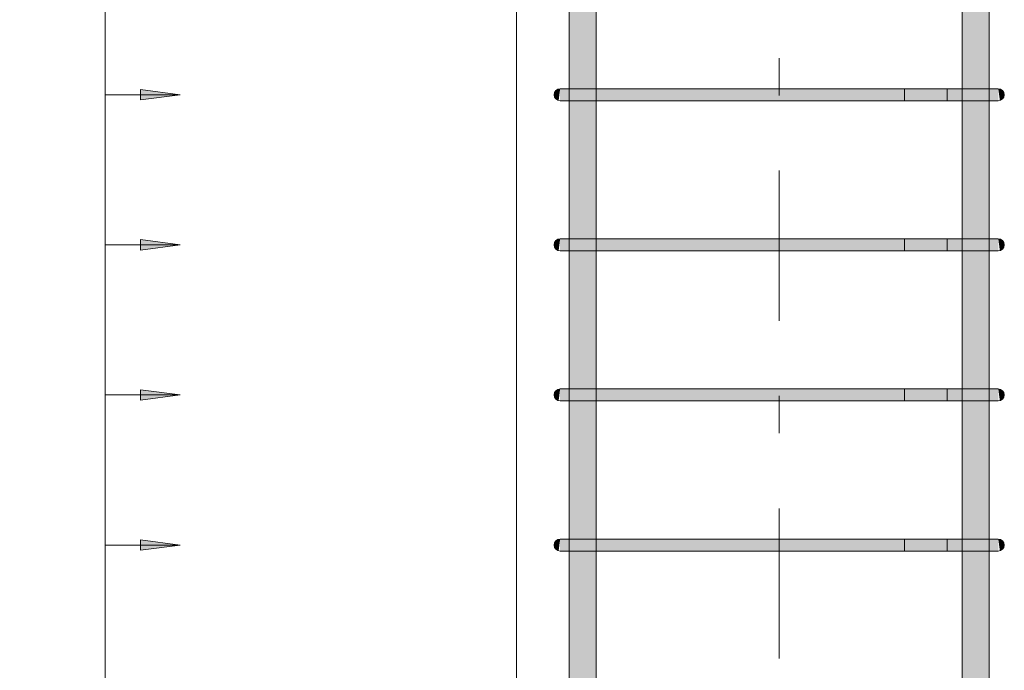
# Model space of a CAD drawing. Header units: millimetres. Extents: x -25607 to 9385, y 1894 to 10168.
# Tile 142 of 181: x 3678 to 4334, y 6837 to 7270. Entities that reach past the tile are written whole.
import ezdxf

# ---------------------------------------------------------------- set-up
doc = ezdxf.new("R2010")
doc.units = ezdxf.units.MM
doc.linetypes.add('Čára osnovy', pattern=[225, 100, -50, 25, -50])
for name, color, linetype, lineweight in [('A-ANNO-DIMS', 211, 'Continuous', 5), ('A-ANNO-DIMS-25', 211, 'Continuous', 5), ('S-COLS', 52, 'Continuous', 9), ('S-GRID', 1, 'Continuous', 5), ('S-RBAR', 171, 'Continuous', 5)]:
    doc.layers.add(name, color=color, linetype=linetype, lineweight=lineweight)
doc.styles.add('Arial_1', font='arial.ttf', dxfattribs={"height": 62.5})
doc.dimstyles.new('Výztuž_kusy__řezy__3', dxfattribs={"dimscale": 304.8, "dimtxt": 0.18, "dimasz": 0, "dimexe": 0, "dimexo": 0.0625, "dimgap": 0.082021, "dimtad": 1, "dimdec": 0, "dimzin": 0, "dimdsep": 46, "dimtxsty": 'Arial_1', "dimblk1": 'NONE', "dimblk2": 'NONE', "dimsah": 1, "dimcen": 0.09, "dimazin": 0, "dimtfac": 1, "dimtdec": 4, "dimtix": 1, "dimtmove": 0, "dimatfit": 3, "dimfxl": 0.164042, "dimfxlon": 1, "dimtvp": 1, "dimtfill": 1, "dimtolj": 1, "dimtzin": 0, "dimarcsym": 2})

# ---------------------------------------------------------------- blocks, each defined once
blk = doc.blocks.new('DIMBLOCK617-V5')
at = {"layer": 'A-ANNO-DIMS-25'}
for points in [[(3785.15, 7320), (3758.86, 7323.46), (3758.86, 7316.54)], [(3785.15, 7220), (3758.86, 7223.46), (3758.86, 7216.54)]]:
    blk.add_hatch(color=256, dxfattribs=at).paths.add_polyline_path(points)
for p, q in [((3785.15, 7320), (3758.86, 7323.46)), ((3758.86, 7323.46), (3758.86, 7316.54)), ((3735.15, 7320), (3735.15, 7220)), ((3735.15, 7320), (3735.15, 7320)), ((3735.15, 7320), (3785.15, 7320)), ((3758.86, 7316.54), (3785.15, 7320)), ((3735.15, 7220), (3735.15, 7220)), ((3735.15, 7220), (3785.15, 7220)), ((3785.15, 7220), (3758.86, 7223.46)), ((3758.86, 7223.46), (3758.86, 7216.54)), ((3758.86, 7216.54), (3785.15, 7220))]:
    blk.add_line(p, q, dxfattribs=at)
blk = doc.blocks.new('_None')
blk = doc.blocks.new('DIMBLOCK618-V5')
at = {"layer": 'A-ANNO-DIMS-25'}
for points in [[(3785.15, 7220), (3758.86, 7223.46), (3758.86, 7216.54)], [(3785.15, 7120), (3758.86, 7123.46), (3758.86, 7116.54)]]:
    blk.add_hatch(color=256, dxfattribs=at).paths.add_polyline_path(points)
for p, q in [((3735.15, 7220), (3735.15, 7120)), ((3735.15, 7220), (3735.15, 7220)), ((3735.15, 7220), (3785.15, 7220)), ((3785.15, 7220), (3758.86, 7223.46)), ((3758.86, 7223.46), (3758.86, 7216.54)), ((3758.86, 7216.54), (3785.15, 7220)), ((3735.15, 7120), (3735.15, 7120)), ((3735.15, 7120), (3785.15, 7120)), ((3785.15, 7120), (3758.86, 7123.46)), ((3758.86, 7123.46), (3758.86, 7116.54)), ((3758.86, 7116.54), (3785.15, 7120))]:
    blk.add_line(p, q, dxfattribs=at)
blk = doc.blocks.new('DIMBLOCK619-V5')
at = {"layer": 'A-ANNO-DIMS-25'}
for points in [[(3785.15, 7120), (3758.86, 7123.46), (3758.86, 7116.54)], [(3785.15, 7020), (3758.86, 7023.46), (3758.86, 7016.54)]]:
    blk.add_hatch(color=256, dxfattribs=at).paths.add_polyline_path(points)
for p, q in [((3735.15, 7120), (3735.15, 7020)), ((3735.15, 7120), (3735.15, 7120)), ((3735.15, 7120), (3785.15, 7120)), ((3785.15, 7120), (3758.86, 7123.46)), ((3758.86, 7123.46), (3758.86, 7116.54)), ((3758.86, 7116.54), (3785.15, 7120)), ((3785.15, 7020), (3758.86, 7023.46)), ((3758.86, 7023.46), (3758.86, 7016.54)), ((3735.15, 7020), (3735.15, 7020)), ((3735.15, 7020), (3785.15, 7020)), ((3758.86, 7016.54), (3785.15, 7020))]:
    blk.add_line(p, q, dxfattribs=at)
blk = doc.blocks.new('DIMBLOCK620-V5')
at = {"layer": 'A-ANNO-DIMS-25'}
for points in [[(3785.15, 7020), (3758.86, 7023.46), (3758.86, 7016.54)], [(3785.15, 6920), (3758.86, 6923.46), (3758.86, 6916.54)]]:
    blk.add_hatch(color=256, dxfattribs=at).paths.add_polyline_path(points)
for p, q in [((3785.15, 7020), (3758.86, 7023.46)), ((3758.86, 7023.46), (3758.86, 7016.54)), ((3735.15, 7020), (3735.15, 6920)), ((3735.15, 7020), (3735.15, 7020)), ((3735.15, 7020), (3785.15, 7020)), ((3758.86, 7016.54), (3785.15, 7020)), ((3785.15, 6920), (3758.86, 6923.46)), ((3758.86, 6923.46), (3758.86, 6916.54)), ((3735.15, 6920), (3735.15, 6920)), ((3735.15, 6920), (3785.15, 6920)), ((3758.86, 6916.54), (3785.15, 6920))]:
    blk.add_line(p, q, dxfattribs=at)
blk = doc.blocks.new('DIMBLOCK621-V5')
at = {"layer": 'A-ANNO-DIMS-25'}
for points in [[(3785.15, 6920), (3758.86, 6923.46), (3758.86, 6916.54)], [(3785.15, 6820), (3758.86, 6823.46), (3758.86, 6816.54)]]:
    blk.add_hatch(color=256, dxfattribs=at).paths.add_polyline_path(points)
for p, q in [((3785.15, 6920), (3758.86, 6923.46)), ((3758.86, 6923.46), (3758.86, 6916.54)), ((3735.15, 6920), (3735.15, 6820)), ((3735.15, 6920), (3735.15, 6920)), ((3735.15, 6920), (3785.15, 6920)), ((3758.86, 6916.54), (3785.15, 6920)), ((3735.15, 6820), (3735.15, 6820)), ((3735.15, 6820), (3785.15, 6820)), ((3785.15, 6820), (3758.86, 6823.46)), ((3758.86, 6823.46), (3758.86, 6816.54)), ((3758.86, 6816.54), (3785.15, 6820))]:
    blk.add_line(p, q, dxfattribs=at)
blk = doc.blocks.new('DIMBLOCK631-V5')
at = {"layer": 'A-ANNO-DIMS-25'}
for points in [[(3785.15, 8620), (3758.86, 8623.46), (3758.86, 8616.54)], [(3785.15, 8520), (3758.86, 8523.46), (3758.86, 8516.54)], [(3785.15, 8420), (3758.86, 8423.46), (3758.86, 8416.54)], [(3785.15, 8320), (3758.86, 8323.46), (3758.86, 8316.54)], [(3785.15, 8220), (3758.86, 8223.46), (3758.86, 8216.54)], [(3785.15, 8120), (3758.86, 8123.46), (3758.86, 8116.54)], [(3785.15, 8020), (3758.86, 8023.46), (3758.86, 8016.54)], [(3785.15, 7920), (3758.86, 7923.46), (3758.86, 7916.54)], [(3785.15, 7820), (3758.86, 7823.46), (3758.86, 7816.54)], [(3785.15, 7720), (3758.86, 7723.46), (3758.86, 7716.54)], [(3785.15, 7620), (3758.86, 7623.46), (3758.86, 7616.54)], [(3785.15, 7520), (3758.86, 7523.46), (3758.86, 7516.54)], [(3785.15, 7420), (3758.86, 7423.46), (3758.86, 7416.54)], [(3785.15, 7320), (3758.86, 7323.46), (3758.86, 7316.54)], [(3785.15, 7220), (3758.86, 7223.46), (3758.86, 7216.54)], [(3785.15, 7120), (3758.86, 7123.46), (3758.86, 7116.54)], [(3785.15, 7020), (3758.86, 7023.46), (3758.86, 7016.54)], [(3785.15, 6920), (3758.86, 6923.46), (3758.86, 6916.54)], [(3785.15, 6820), (3758.86, 6823.46), (3758.86, 6816.54)], [(3785.15, 6720), (3758.86, 6723.46), (3758.86, 6716.54)], [(3785.15, 6620), (3758.86, 6623.46), (3758.86, 6616.54)], [(3785.15, 6520), (3758.86, 6523.46), (3758.86, 6516.54)], [(3785.15, 6420), (3758.86, 6423.46), (3758.86, 6416.54)], [(3785.15, 6320), (3758.86, 6323.46), (3758.86, 6316.54)], [(3785.15, 6220), (3758.86, 6223.46), (3758.86, 6216.54)], [(3785.15, 6120), (3758.86, 6123.46), (3758.86, 6116.54)], [(3785.15, 6020), (3758.86, 6023.46), (3758.86, 6016.54)], [(3785.15, 5920), (3758.86, 5923.46), (3758.86, 5916.54)]]:
    blk.add_hatch(color=256, dxfattribs=at).paths.add_polyline_path(points)
for p, q in [((3785.15, 8620), (3758.86, 8623.46)), ((3758.86, 8623.46), (3758.86, 8616.54)), ((3735.15, 8620), (3735.15, 5920)), ((3735.15, 8620), (3735.15, 8520)), ((3735.15, 8620), (3735.15, 8620)), ((3735.15, 8620), (3785.15, 8620)), ((3758.86, 8616.54), (3785.15, 8620)), ((3735.15, 8520), (3735.15, 8420)), ((3735.15, 8520), (3735.15, 8520)), ((3735.15, 8520), (3785.15, 8520)), ((3785.15, 8520), (3758.86, 8523.46)), ((3758.86, 8523.46), (3758.86, 8516.54)), ((3758.86, 8516.54), (3785.15, 8520)), ((3735.15, 8420), (3735.15, 8320)), ((3735.15, 8420), (3735.15, 8420)), ((3735.15, 8420), (3785.15, 8420)), ((3785.15, 8420), (3758.86, 8423.46)), ((3758.86, 8423.46), (3758.86, 8416.54)), ((3758.86, 8416.54), (3785.15, 8420)), ((3785.15, 8320), (3758.86, 8323.46)), ((3758.86, 8323.46), (3758.86, 8316.54)), ((3735.15, 8320), (3735.15, 8220)), ((3735.15, 8320), (3735.15, 8320)), ((3735.15, 8320), (3785.15, 8320)), ((3758.86, 8316.54), (3785.15, 8320)), ((3785.15, 8220), (3758.86, 8223.46)), ((3758.86, 8223.46), (3758.86, 8216.54)), ((3735.15, 8220), (3735.15, 8120)), ((3735.15, 8220), (3735.15, 8220)), ((3735.15, 8220), (3785.15, 8220)), ((3758.86, 8216.54), (3785.15, 8220)), ((3735.15, 8120), (3735.15, 8020)), ((3735.15, 8120), (3735.15, 8120)), ((3735.15, 8120), (3785.15, 8120)), ((3785.15, 8120), (3758.86, 8123.46)), ((3758.86, 8123.46), (3758.86, 8116.54)), ((3758.86, 8116.54), (3785.15, 8120)), ((3735.15, 8020), (3735.15, 7920)), ((3735.15, 8020), (3735.15, 8020)), ((3735.15, 8020), (3785.15, 8020)), ((3785.15, 8020), (3758.86, 8023.46)), ((3758.86, 8023.46), (3758.86, 8016.54)), ((3758.86, 8016.54), (3785.15, 8020)), ((3785.15, 7920), (3758.86, 7923.46)), ((3758.86, 7923.46), (3758.86, 7916.54)), ((3735.15, 7920), (3735.15, 7820)), ((3735.15, 7920), (3735.15, 7920)), ((3735.15, 7920), (3785.15, 7920)), ((3758.86, 7916.54), (3785.15, 7920)), ((3785.15, 7820), (3758.86, 7823.46)), ((3758.86, 7823.46), (3758.86, 7816.54)), ((3735.15, 7820), (3735.15, 7720)), ((3735.15, 7820), (3735.15, 7820)), ((3735.15, 7820), (3785.15, 7820)), ((3758.86, 7816.54), (3785.15, 7820)), ((3735.15, 7720), (3735.15, 7620)), ((3735.15, 7720), (3735.15, 7720)), ((3735.15, 7720), (3785.15, 7720)), ((3785.15, 7720), (3758.86, 7723.46)), ((3758.86, 7723.46), (3758.86, 7716.54)), ((3758.86, 7716.54), (3785.15, 7720)), ((3735.15, 7620), (3735.15, 7520)), ((3735.15, 7620), (3735.15, 7620)), ((3735.15, 7620), (3785.15, 7620)), ((3785.15, 7620), (3758.86, 7623.46)), ((3758.86, 7623.46), (3758.86, 7616.54)), ((3758.86, 7616.54), (3785.15, 7620)), ((3785.15, 7520), (3758.86, 7523.46)), ((3758.86, 7523.46), (3758.86, 7516.54)), ((3735.15, 7520), (3735.15, 7420)), ((3735.15, 7520), (3735.15, 7520)), ((3735.15, 7520), (3785.15, 7520)), ((3758.86, 7516.54), (3785.15, 7520)), ((3785.15, 7420), (3758.86, 7423.46)), ((3758.86, 7423.46), (3758.86, 7416.54)), ((3735.15, 7420), (3735.15, 7320)), ((3735.15, 7420), (3735.15, 7420)), ((3735.15, 7420), (3785.15, 7420)), ((3758.86, 7416.54), (3785.15, 7420)), ((3785.15, 7320), (3758.86, 7323.46)), ((3758.86, 7323.46), (3758.86, 7316.54)), ((3735.15, 7320), (3735.15, 7220)), ((3735.15, 7320), (3735.15, 7320)), ((3735.15, 7320), (3785.15, 7320)), ((3758.86, 7316.54), (3785.15, 7320)), ((3735.15, 7220), (3735.15, 7120)), ((3735.15, 7220), (3735.15, 7220)), ((3735.15, 7220), (3785.15, 7220)), ((3785.15, 7220), (3758.86, 7223.46)), ((3758.86, 7223.46), (3758.86, 7216.54)), ((3758.86, 7216.54), (3785.15, 7220)), ((3735.15, 7120), (3735.15, 7020)), ((3735.15, 7120), (3735.15, 7120)), ((3735.15, 7120), (3785.15, 7120)), ((3785.15, 7120), (3758.86, 7123.46)), ((3758.86, 7123.46), (3758.86, 7116.54)), ((3758.86, 7116.54), (3785.15, 7120)), ((3785.15, 7020), (3758.86, 7023.46)), ((3758.86, 7023.46), (3758.86, 7016.54)), ((3735.15, 7020), (3735.15, 6920)), ((3735.15, 7020), (3735.15, 7020)), ((3735.15, 7020), (3785.15, 7020)), ((3758.86, 7016.54), (3785.15, 7020)), ((3785.15, 6920), (3758.86, 6923.46)), ((3758.86, 6923.46), (3758.86, 6916.54)), ((3735.15, 6920), (3735.15, 6820)), ((3735.15, 6920), (3735.15, 6920)), ((3735.15, 6920), (3785.15, 6920)), ((3758.86, 6916.54), (3785.15, 6920)), ((3735.15, 6820), (3735.15, 6720)), ((3735.15, 6820), (3735.15, 6820)), ((3735.15, 6820), (3785.15, 6820)), ((3785.15, 6820), (3758.86, 6823.46)), ((3758.86, 6823.46), (3758.86, 6816.54)), ((3758.86, 6816.54), (3785.15, 6820)), ((3735.15, 6720), (3735.15, 6620)), ((3735.15, 6720), (3735.15, 6720)), ((3735.15, 6720), (3785.15, 6720)), ((3785.15, 6720), (3758.86, 6723.46)), ((3758.86, 6723.46), (3758.86, 6716.54)), ((3758.86, 6716.54), (3785.15, 6720)), ((3785.15, 6620), (3758.86, 6623.46)), ((3758.86, 6623.46), (3758.86, 6616.54)), ((3735.15, 6620), (3735.15, 6520)), ((3735.15, 6620), (3735.15, 6620)), ((3735.15, 6620), (3785.15, 6620)), ((3758.86, 6616.54), (3785.15, 6620)), ((3785.15, 6520), (3758.86, 6523.46)), ((3758.86, 6523.46), (3758.86, 6516.54)), ((3735.15, 6520), (3735.15, 6420)), ((3735.15, 6520), (3735.15, 6520)), ((3735.15, 6520), (3785.15, 6520)), ((3758.86, 6516.54), (3785.15, 6520)), ((3735.15, 6420), (3735.15, 6320)), ((3735.15, 6420), (3735.15, 6420)), ((3735.15, 6420), (3785.15, 6420)), ((3785.15, 6420), (3758.86, 6423.46)), ((3758.86, 6423.46), (3758.86, 6416.54)), ((3758.86, 6416.54), (3785.15, 6420)), ((3735.15, 6320), (3735.15, 6220)), ((3735.15, 6320), (3735.15, 6320)), ((3735.15, 6320), (3785.15, 6320)), ((3785.15, 6320), (3758.86, 6323.46)), ((3758.86, 6323.46), (3758.86, 6316.54)), ((3758.86, 6316.54), (3785.15, 6320)), ((3785.15, 6220), (3758.86, 6223.46)), ((3758.86, 6223.46), (3758.86, 6216.54)), ((3735.15, 6220), (3735.15, 6120)), ((3735.15, 6220), (3735.15, 6220)), ((3735.15, 6220), (3785.15, 6220)), ((3758.86, 6216.54), (3785.15, 6220)), ((3785.15, 6120), (3758.86, 6123.46)), ((3758.86, 6123.46), (3758.86, 6116.54)), ((3735.15, 6120), (3735.15, 6020)), ((3735.15, 6120), (3735.15, 6120)), ((3735.15, 6120), (3785.15, 6120)), ((3758.86, 6116.54), (3785.15, 6120)), ((3735.15, 6020), (3735.15, 5920)), ((3735.15, 6020), (3735.15, 6020)), ((3735.15, 6020), (3785.15, 6020)), ((3785.15, 6020), (3758.86, 6023.46)), ((3758.86, 6023.46), (3758.86, 6016.54)), ((3758.86, 6016.54), (3785.15, 6020)), ((3735.15, 5920), (3735.15, 5920)), ((3735.15, 5920), (3785.15, 5920)), ((3785.15, 5920), (3758.86, 5923.46)), ((3758.86, 5923.46), (3758.86, 5916.54)), ((3758.86, 5916.54), (3785.15, 5920))]:
    blk.add_line(p, q, dxfattribs=at)

msp = doc.modelspace()

# ---------------------------------------------------------------- hatches: boundary and pattern name
at = {"layer": 'S-RBAR'}
h = msp.add_hatch(color=256, dxfattribs=at)
h.paths.add_polyline_path([(4062.49, 5870), (4062.49, 5916), (4044.49, 5916), (4044.49, 5870), (4058.44, 5870)])
h.paths.add_polyline_path([(4058.44, 5924), (4062.49, 5924), (4062.49, 6016), (4044.49, 6016), (4044.49, 5924), (4054.62, 5924)])
h.paths.add_polyline_path([(4054.62, 6024), (4062.49, 6024), (4062.49, 6116), (4044.49, 6116), (4044.49, 6024), (4054.29, 6024)])
h.paths.add_polyline_path([(4050.79, 6124), (4062.49, 6124), (4062.49, 6216), (4044.49, 6216), (4044.49, 6124), (4050.47, 6124)])
h.paths.add_polyline_path([(4062.49, 6224), (4062.49, 6316), (4044.49, 6316), (4044.49, 6224), (4058.44, 6224)])
h.paths.add_polyline_path([(4054.29, 6324), (4062.49, 6324), (4062.49, 6416), (4044.49, 6416), (4044.49, 6324), (4050.79, 6324)])
h.paths.add_polyline_path([(4062.49, 6424), (4062.49, 6516), (4044.49, 6516), (4044.49, 6424), (4058.44, 6424)])
h.paths.add_polyline_path([(4044.49, 6524), (4062.49, 6524), (4062.49, 6616), (4044.49, 6616), (4044.49, 6525.31)])
h.paths.add_polyline_path([(4058.44, 6624), (4062.49, 6624), (4062.49, 6716), (4044.49, 6716), (4044.49, 6624), (4054.62, 6624)])
h.paths.add_polyline_path([(4047.54, 6724), (4062.49, 6724), (4062.49, 6816), (4044.49, 6816), (4044.49, 6724)])
h.paths.add_polyline_path([(4062.49, 6824), (4062.49, 6916), (4044.49, 6916), (4044.49, 6824), (4058.44, 6824)])
h.paths.add_polyline_path([(4050.79, 6924), (4062.49, 6924), (4062.49, 7016), (4044.49, 7016), (4044.49, 6924), (4050.47, 6924)])
h.paths.add_polyline_path([(4047.54, 7024), (4062.49, 7024), (4062.49, 7116), (4044.49, 7116), (4044.49, 7024)])
h.paths.add_polyline_path([(4062.49, 7124), (4062.49, 7216), (4044.49, 7216), (4044.49, 7124), (4058.44, 7124)])
h.paths.add_polyline_path([(4054.62, 7224), (4062.49, 7224), (4062.49, 7316), (4044.49, 7316), (4044.49, 7224), (4054.29, 7224)])
h.paths.add_polyline_path([(4054.29, 7324), (4062.49, 7324), (4062.49, 7416), (4044.49, 7416), (4044.49, 7324), (4050.79, 7324)])
h.paths.add_polyline_path([(4044.49, 7424), (4062.49, 7424), (4062.49, 7516), (4044.49, 7516), (4044.49, 7467.64)])
h.paths.add_polyline_path([(4047.54, 7524), (4062.49, 7524), (4062.49, 7616), (4044.49, 7616), (4044.49, 7524)])
h.paths.add_polyline_path([(4050.79, 7624), (4062.49, 7624), (4062.49, 7716), (4044.49, 7716), (4044.49, 7624), (4050.47, 7624)])
h.paths.add_polyline_path([(4062.49, 7724), (4062.49, 7816), (4044.49, 7816), (4044.49, 7724), (4058.44, 7724)])
h.paths.add_polyline_path([(4050.79, 7824), (4062.49, 7824), (4062.49, 7916), (4044.49, 7916), (4044.49, 7824), (4050.47, 7824)])
h.paths.add_polyline_path([(4058.44, 7924), (4062.49, 7924), (4062.49, 8016), (4044.49, 8016), (4044.49, 7924), (4054.62, 7924)])
h.paths.add_polyline_path([(4062.49, 8024), (4062.49, 8116), (4044.49, 8116), (4044.49, 8024), (4058.44, 8024)])
h.paths.add_polyline_path([(4062.49, 8124), (4062.49, 8216), (4044.49, 8216), (4044.49, 8124), (4058.44, 8124)])
h.paths.add_polyline_path([(4050.47, 8224), (4062.49, 8224), (4062.49, 8316), (4044.49, 8316), (4044.49, 8224), (4047.54, 8224)])
h.paths.add_polyline_path([(4054.62, 8324), (4062.49, 8324), (4062.49, 8416), (4044.49, 8416), (4044.49, 8324), (4054.29, 8324)])
h.paths.add_polyline_path([(4047.54, 8424), (4062.49, 8424), (4062.49, 8516), (4044.49, 8516), (4044.49, 8424)])
h.paths.add_polyline_path([(4047.54, 8524), (4062.49, 8524), (4062.49, 8616), (4044.49, 8616), (4044.49, 8524)])
h.paths.add_polyline_path([(4054.62, 8624), (4062.49, 8624), (4062.49, 8660), (4044.49, 8660), (4044.49, 8624), (4054.29, 8624)])
h = msp.add_hatch(color=256, dxfattribs=at)
h.paths.add_polyline_path([(4324.39, 5870), (4324.39, 5916), (4312.06, 5916), (4312.06, 5870), (4313.87, 5870)])
h.paths.add_polyline_path([(4321.34, 5924), (4324.39, 5924), (4324.39, 6016), (4306.39, 6016), (4306.39, 5986.34), (4312.06, 5986.34), (4312.06, 5924), (4318.1, 5924)])
h.paths.add_polyline_path([(4321.34, 6024), (4324.39, 6024), (4324.39, 6116), (4306.39, 6116), (4306.39, 6024), (4318.1, 6024)])
h.paths.add_polyline_path([(4324.39, 6124), (4324.39, 6216), (4306.39, 6216), (4306.39, 6124), (4321.34, 6124)])
h.paths.add_polyline_path([(4306.39, 6224), (4324.39, 6224), (4324.39, 6316), (4306.39, 6316), (4306.39, 6303.59)])
h.paths.add_polyline_path([(4324.39, 6324), (4324.39, 6416), (4306.39, 6416), (4306.39, 6324), (4321.34, 6324)])
h.paths.add_polyline_path([(4313.87, 6424), (4324.39, 6424), (4324.39, 6516), (4306.39, 6516), (4306.39, 6424), (4310.44, 6424)])
h.paths.add_polyline_path([(4324.39, 6524), (4324.39, 6616), (4306.39, 6616), (4306.39, 6524), (4321.34, 6524)])
h.paths.add_polyline_path([(4324.39, 6624), (4324.39, 6716), (4306.39, 6716), (4306.39, 6624), (4321.34, 6624)])
h.paths.add_polyline_path([(4306.39, 6724), (4324.39, 6724), (4324.39, 6816), (4306.39, 6816), (4306.39, 6747.04)])
h.paths.add_polyline_path([(4324.39, 6824), (4324.39, 6916), (4306.39, 6916), (4306.39, 6824), (4321.34, 6824)])
h.paths.add_polyline_path([(4324.39, 6924), (4324.39, 7016), (4306.39, 7016), (4306.39, 6924), (4321.34, 6924)])
h.paths.add_polyline_path([(4324.39, 7024), (4324.39, 7116), (4306.39, 7116), (4306.39, 7024), (4321.34, 7024)])
h.paths.add_polyline_path([(4324.39, 7124), (4324.39, 7216), (4306.39, 7216), (4306.39, 7124), (4321.34, 7124)])
h.paths.add_polyline_path([(4306.39, 7224), (4324.39, 7224), (4324.39, 7316), (4306.39, 7316), (4306.39, 7301.34)])
h.paths.add_polyline_path([(4324.39, 7324), (4324.39, 7416), (4306.39, 7416), (4306.39, 7324), (4321.34, 7324)])
h.paths.add_polyline_path([(4314.27, 7424), (4324.39, 7424), (4324.39, 7516), (4306.39, 7516), (4306.39, 7424), (4313.87, 7424)])
h.paths.add_polyline_path([(4314.27, 7524), (4324.39, 7524), (4324.39, 7616), (4306.39, 7616), (4306.39, 7524), (4313.87, 7524)])
h.paths.add_polyline_path([(4324.39, 7624), (4324.39, 7716), (4306.39, 7716), (4306.39, 7624), (4321.34, 7624)])
h.paths.add_polyline_path([(4306.39, 7724), (4324.39, 7724), (4324.39, 7816), (4306.39, 7816), (4306.39, 7744.79)])
h.paths.add_polyline_path([(4324.39, 7824), (4324.39, 7916), (4306.39, 7916), (4306.39, 7824), (4321.34, 7824)])
h.paths.add_polyline_path([(4324.39, 7924), (4324.39, 8016), (4306.39, 8016), (4306.39, 7924), (4321.34, 7924)])
h.paths.add_polyline_path([(4310.44, 8024), (4324.39, 8024), (4324.39, 8116), (4306.39, 8116), (4306.39, 8024)])
h.paths.add_polyline_path([(4324.39, 8124), (4324.39, 8216), (4306.39, 8216), (4306.39, 8124), (4321.34, 8124)])
h.paths.add_polyline_path([(4324.39, 8224), (4324.39, 8316), (4306.39, 8316), (4306.39, 8224), (4321.34, 8224)])
h.paths.add_polyline_path([(4324.39, 8324), (4324.39, 8416), (4306.39, 8416), (4306.39, 8324), (4321.34, 8324)])
h.paths.add_polyline_path([(4318.1, 8424), (4324.39, 8424), (4324.39, 8516), (4306.39, 8516), (4306.39, 8424), (4314.27, 8424)])
h.paths.add_polyline_path([(4314.27, 8524), (4324.39, 8524), (4324.39, 8616), (4306.39, 8616), (4306.39, 8524), (4313.87, 8524)])
h.paths.add_polyline_path([(4324.39, 8624), (4324.39, 8660), (4306.39, 8660), (4306.39, 8624), (4321.34, 8624)])
for points in [[(4037.41, 7216.14), (4038.44, 7224), (4036.44, 7223.46), (4034.98, 7222), (4034.44, 7220), (4034.98, 7218), (4036.44, 7216.54)], [(4038.44, 7216), (4058.44, 7216), (4058.44, 7224), (4038.44, 7224)], [(4058.44, 7216), (4310.44, 7216), (4310.44, 7224), (4058.44, 7224)], [(4329.62, 7216), (4330.44, 7216), (4330.44, 7224), (4310.44, 7224), (4310.44, 7216), (4328.92, 7216)], [(4331.48, 7216.14), (4332.44, 7216.54), (4333.99, 7218.2), (4334.44, 7220), (4333.91, 7222), (4332.44, 7223.46), (4330.44, 7224), (4331.21, 7218.2)], [(4037.41, 7116.14), (4038.44, 7124), (4036.44, 7123.46), (4034.98, 7122), (4034.44, 7120), (4034.98, 7118), (4036.44, 7116.54)], [(4038.44, 7116), (4058.44, 7116), (4058.44, 7124), (4038.44, 7124)], [(4058.44, 7116), (4310.44, 7116), (4310.44, 7124), (4058.44, 7124)], [(4328.92, 7116), (4330.44, 7116), (4330.44, 7124), (4310.44, 7124), (4310.44, 7116), (4326.75, 7116)], [(4331.48, 7116.14), (4332.44, 7116.54), (4333.91, 7118), (4334.44, 7120), (4333.91, 7122), (4332.44, 7123.46), (4330.44, 7124), (4331.1, 7118.96)], [(4037.41, 7016.14), (4038.44, 7024), (4036.44, 7023.46), (4034.98, 7022), (4034.44, 7020), (4034.98, 7018), (4036.44, 7016.54)], [(4038.44, 7016), (4058.44, 7016), (4058.44, 7024), (4038.44, 7024)], [(4058.44, 7016), (4310.44, 7016), (4310.44, 7024), (4058.44, 7024)], [(4328.92, 7016), (4330.44, 7016), (4330.44, 7024), (4310.44, 7024), (4310.44, 7016), (4326.75, 7016)], [(4331.48, 7016.14), (4332.44, 7016.54), (4333.91, 7018), (4334.44, 7020), (4333.91, 7022), (4332.44, 7023.46), (4330.44, 7024), (4331.1, 7018.96)], [(4037.41, 6916.14), (4038.44, 6924), (4036.44, 6923.46), (4034.98, 6922), (4034.44, 6920), (4034.98, 6918), (4036.44, 6916.54)], [(4038.44, 6916), (4058.44, 6916), (4058.44, 6924), (4038.44, 6924)], [(4058.44, 6916), (4310.44, 6916), (4310.44, 6924), (4058.44, 6924)], [(4328.92, 6916), (4330.44, 6916), (4330.44, 6924), (4310.44, 6924), (4310.44, 6916), (4326.75, 6916)], [(4331.48, 6916.14), (4332.44, 6916.54), (4333.91, 6918), (4334.44, 6920), (4333.91, 6922), (4332.44, 6923.46), (4330.44, 6924), (4331.1, 6918.96)]]:
    msp.add_hatch(color=256, dxfattribs=at).paths.add_polyline_path(points)

# ---------------------------------------------------------------- linework, layer by layer
at = {"layer": 'S-COLS'}
for p, q in [((4009.44, 8670), (4009.44, 5870)), ((4009.44, 5870), (4009.44, 8670))]:
    msp.add_line(p, q, dxfattribs=at)
at = {"layer": 'S-GRID', "linetype": 'Čára osnovy', "lineweight": 9}
msp.add_line((4184.44, 1894.44), (4184.44, 9632.52), dxfattribs=at)
at = {"layer": 'S-RBAR'}
for p, q in [((4044.49, 5870), (4044.49, 8660)), ((4044.49, 5870), (4044.49, 8660)), ((4062.49, 5870), (4062.49, 8660)), ((4062.49, 5870), (4062.49, 8660)), ((4306.39, 5870), (4306.39, 8660)), ((4306.39, 5870), (4306.39, 8660)), ((4324.39, 5870), (4324.39, 8660)), ((4324.39, 5870), (4324.39, 8660)), ((4058.44, 7224), (4038.44, 7224)), ((4058.44, 7224), (4038.44, 7224)), ((4310.44, 7224), (4058.44, 7224)), ((4058.44, 7224), (4310.44, 7224)), ((4296.3, 7224), (4268.02, 7224)), ((4268.02, 7224), (4268.02, 7216)), ((4296.3, 7224), (4324.58, 7224)), ((4296.3, 7216), (4296.3, 7224)), ((4330.44, 7224), (4296.3, 7224)), ((4330.44, 7224), (4310.44, 7224)), ((4330.44, 7224), (4310.44, 7224)), ((4330.44, 7224), (4324.58, 7224)), ((4058.44, 7216), (4038.44, 7216)), ((4058.44, 7216), (4038.44, 7216)), ((4310.44, 7216), (4058.44, 7216)), ((4058.44, 7216), (4310.44, 7216)), ((4296.3, 7216), (4268.02, 7216)), ((4296.3, 7216), (4324.58, 7216)), ((4330.44, 7216), (4296.3, 7216)), ((4324.58, 7216), (4310.44, 7216)), ((4330.44, 7216), (4310.44, 7216)), ((4330.44, 7216), (4324.58, 7216)), ((4058.44, 7124), (4038.44, 7124)), ((4058.44, 7124), (4038.44, 7124)), ((4310.44, 7124), (4058.44, 7124)), ((4058.44, 7124), (4310.44, 7124)), ((4296.3, 7124), (4268.02, 7124)), ((4268.02, 7124), (4268.02, 7116)), ((4296.3, 7124), (4324.58, 7124)), ((4296.3, 7116), (4296.3, 7124)), ((4330.44, 7124), (4296.3, 7124)), ((4330.44, 7124), (4310.44, 7124)), ((4330.44, 7124), (4310.44, 7124)), ((4330.44, 7124), (4324.58, 7124)), ((4058.44, 7116), (4038.44, 7116)), ((4058.44, 7116), (4038.44, 7116)), ((4310.44, 7116), (4058.44, 7116)), ((4058.44, 7116), (4310.44, 7116)), ((4296.3, 7116), (4268.02, 7116)), ((4296.3, 7116), (4324.58, 7116)), ((4330.44, 7116), (4296.3, 7116)), ((4324.58, 7116), (4310.44, 7116)), ((4330.44, 7116), (4310.44, 7116)), ((4330.44, 7116), (4324.58, 7116)), ((4058.44, 7024), (4038.44, 7024)), ((4058.44, 7024), (4038.44, 7024)), ((4310.44, 7024), (4058.44, 7024)), ((4058.44, 7024), (4310.44, 7024)), ((4296.3, 7024), (4268.02, 7024)), ((4268.02, 7024), (4268.02, 7016)), ((4296.3, 7024), (4324.58, 7024)), ((4296.3, 7016), (4296.3, 7024)), ((4330.44, 7024), (4296.3, 7024)), ((4330.44, 7024), (4310.44, 7024)), ((4330.44, 7024), (4310.44, 7024)), ((4330.44, 7024), (4324.58, 7024)), ((4058.44, 7016), (4038.44, 7016)), ((4058.44, 7016), (4038.44, 7016)), ((4310.44, 7016), (4058.44, 7016)), ((4058.44, 7016), (4310.44, 7016)), ((4296.3, 7016), (4268.02, 7016)), ((4296.3, 7016), (4324.58, 7016)), ((4330.44, 7016), (4296.3, 7016)), ((4324.58, 7016), (4310.44, 7016)), ((4330.44, 7016), (4310.44, 7016)), ((4330.44, 7016), (4324.58, 7016)), ((4058.44, 6924), (4038.44, 6924)), ((4058.44, 6924), (4038.44, 6924)), ((4310.44, 6924), (4058.44, 6924)), ((4058.44, 6924), (4310.44, 6924)), ((4296.3, 6924), (4268.02, 6924)), ((4268.02, 6924), (4268.02, 6916)), ((4296.3, 6924), (4324.58, 6924)), ((4296.3, 6916), (4296.3, 6924)), ((4330.44, 6924), (4296.3, 6924)), ((4330.44, 6924), (4310.44, 6924)), ((4330.44, 6924), (4310.44, 6924)), ((4330.44, 6924), (4324.58, 6924)), ((4058.44, 6916), (4038.44, 6916)), ((4058.44, 6916), (4038.44, 6916)), ((4310.44, 6916), (4058.44, 6916)), ((4058.44, 6916), (4310.44, 6916)), ((4296.3, 6916), (4268.02, 6916)), ((4296.3, 6916), (4324.58, 6916)), ((4330.44, 6916), (4296.3, 6916)), ((4324.58, 6916), (4310.44, 6916)), ((4330.44, 6916), (4310.44, 6916)), ((4330.44, 6916), (4324.58, 6916))]:
    msp.add_line(p, q, dxfattribs=at)
for centre, start, end in [((4038.44, 7220), 90, 270), ((4038.44, 7220), 90, 270), ((4330.44, 7220), 270, 90), ((4330.44, 7220), 270, 90), ((4330.44, 7220), 270, 90), ((4038.44, 7120), 90, 270), ((4038.44, 7120), 90, 270), ((4330.44, 7120), 270, 90), ((4330.44, 7120), 270, 90), ((4330.44, 7120), 270, 90), ((4038.44, 7020), 90, 270), ((4038.44, 7020), 90, 270), ((4330.44, 7020), 270, 90), ((4330.44, 7020), 270, 90), ((4330.44, 7020), 270, 90), ((4038.44, 6920), 90, 270), ((4038.44, 6920), 90, 270), ((4330.44, 6920), 270, 90), ((4330.44, 6920), 270, 90), ((4330.44, 6920), 270, 90)]:
    msp.add_arc(centre, 4, start, end, dxfattribs=at)

# ---------------------------------------------------------------- dimensions: what is measured, and where the dimension line sits
at = {"layer": 'A-ANNO-DIMS'}
for base, p1, p2, text, override, picture, middle in [((3735.15, 5920), (3785.15, 8620), (3785.15, 5920), '100 2700', {"dimpost": '<>', "dimblk1": 'None', "dimblk2": 'None', "dimsah": 1, "dimfxl": 2700}, 'DIMBLOCK631-V5', (3678.24, 7270)), ((3735.15, 7220), (3785.15, 7320), (3785.15, 7220), ' ', {"dimpost": '<>', "dimfxl": 100}, 'DIMBLOCK617-V5', (3735.15, 7270)), ((3735.15, 7120), (3785.15, 7220), (3785.15, 7120), ' ', {"dimpost": '<>', "dimfxl": 100}, 'DIMBLOCK618-V5', (3735.15, 7170)), ((3735.15, 7020), (3785.15, 7120), (3785.15, 7020), ' ', {"dimpost": '<>', "dimfxl": 100}, 'DIMBLOCK619-V5', (3735.15, 7070)), ((3735.15, 6920), (3785.15, 7020), (3785.15, 6920), ' ', {"dimpost": '<>', "dimfxl": 100}, 'DIMBLOCK620-V5', (3735.15, 6970)), ((3735.15, 6820), (3785.15, 6920), (3785.15, 6820), ' ', {"dimpost": '<>', "dimfxl": 100}, 'DIMBLOCK621-V5', (3735.15, 6870))]:
    dim = msp.add_linear_dim(base=base, p1=p1, p2=p2, angle=90, text=text, dimstyle='Výztuž_kusy__řezy__3', override=override, dxfattribs=at)
    dim.commit()
    dim.dimension.update_dxf_attribs({"geometry": picture, "text_midpoint": middle})

doc.saveas('drawing.dxf')
